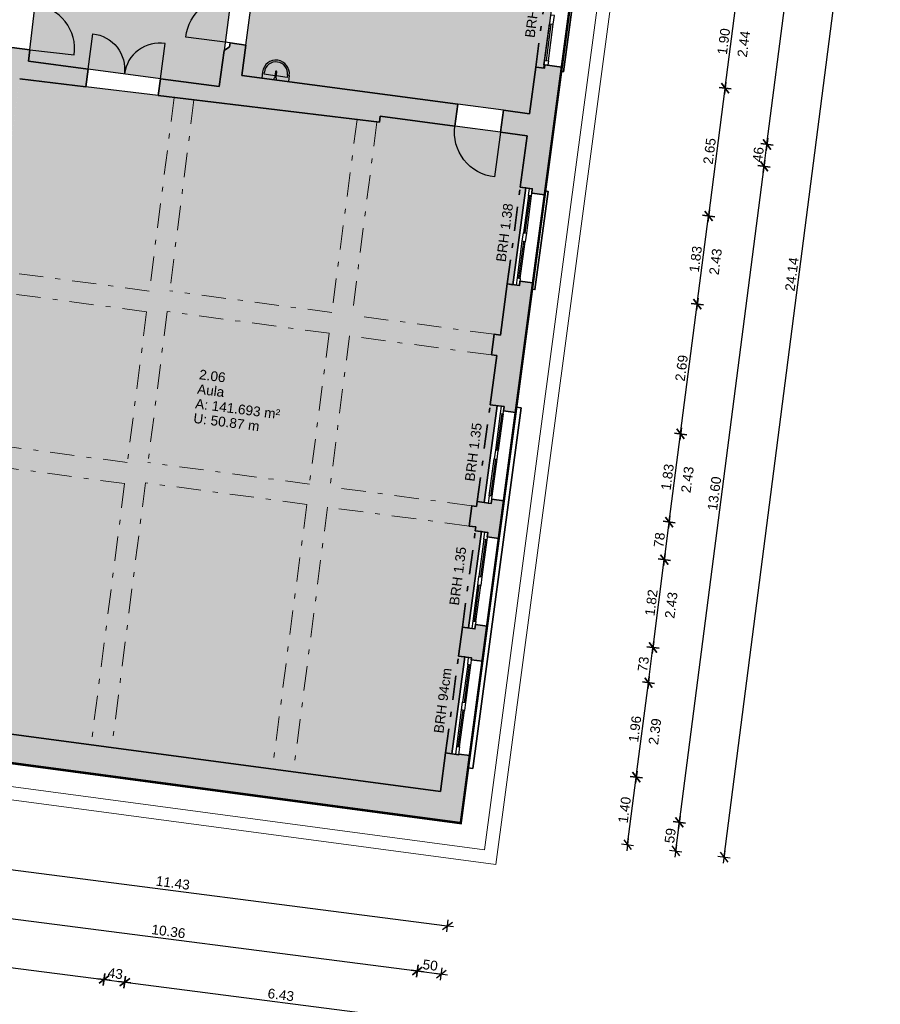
# Model space of a CAD drawing. Header units: metres. Extents: x 344110.3 to 344188.7, y 5709484.5 to 5709544.9.
# Tile 12 of 14: x 344153.2 to 344170.9, y 5709505.6 to 5709525.9. Entities that reach past the tile are written whole.
import ezdxf
from ezdxf.enums import TextEntityAlignment as Align

# ---------------------------------------------------------------- set-up
doc = ezdxf.new("R2010")
doc.units = ezdxf.units.M
doc.linetypes.add('AUSGEZOGEN', pattern=[0])
doc.linetypes.add('DASHDOT', pattern=[1, 0.5, -0.25, 0, -0.25])
doc.layers.add('Bemassung', color=7, linetype='Continuous')
doc.layers.add('Polygonflächen', color=7, linetype='Continuous')
doc.layers.add('BGF', color=2, linetype='Continuous', plot=False)
for name, color, linetype, lineweight in [('Dach', 6, 'AUSGEZOGEN', 13), ('Fenster', 7, 'AUSGEZOGEN', 25), ('Sanitär', 7, 'AUSGEZOGEN', 25), ('Schraffur', 8, 'Continuous', 25), ('Text', 7, 'Continuous', 13), ('Türen', 7, 'AUSGEZOGEN', 25), ('Unterzug', 7, 'DASHDOT', 18), ('Wand', 7, 'AUSGEZOGEN', 35)]:
    doc.layers.add(name, color=color, linetype=linetype, lineweight=lineweight)
doc.styles.get("Standard").update_dxf_attribs({"font": 'arial.ttf'})
doc.dimstyles.new('1', dxfattribs={"dimtxt": 0.2, "dimasz": 0.005, "dimexe": 0.08, "dimexo": 0, "dimgap": 0.05, "dimtad": 3, "dimzin": 3, "dimdsep": 46, "dimtxsty": 'Standard', "dimblk": '1000hands_BEMPFEIL', "dimcen": 1, "dimdle": 0.08, "dimse1": 1, "dimse2": 1, "dimclre": 256, "dimazin": 2, "dimtfac": 1, "dimtix": 1, "dimtmove": 2, "dimatfit": 3, "dimldrblk": '1000hands_BEMPFEIL', "dimfxl": 1, "dimtolj": 1, "dimtzin": 0, "dimarcsym": 0})
doc.dimstyles.new('Copy of 1', dxfattribs={"dimtxt": 0.2, "dimasz": 0.005, "dimexe": 0.08, "dimexo": 0, "dimgap": 0.05, "dimtad": 3, "dimdec": 0, "dimlfac": 100, "dimzin": 3, "dimdsep": 46, "dimtxsty": 'Standard', "dimblk": '1000hands_BEMPFEIL', "dimcen": 1, "dimdle": 0.08, "dimse1": 1, "dimse2": 1, "dimclre": 256, "dimazin": 2, "dimtfac": 1, "dimtdec": 0, "dimtix": 1, "dimtmove": 2, "dimatfit": 3, "dimldrblk": '1000hands_BEMPFEIL', "dimfxl": 1, "dimtolj": 1, "dimtzin": 0, "dimarcsym": 0})

# ---------------------------------------------------------------- blocks, each defined once
blk = doc.blocks.new('A$C3A5037E9')
at = {"layer": 'Sanitär'}
for p, q in [((-0.327, 0.153), (-0.327, 0)), ((-0.284, 0.098), (-0.284, 0.153)), ((-0.016, 0.098), (-0.284, 0.098)), ((-0.016, 0.201), (-0.016, 0.054)), ((0.016, 0.054), (0.016, 0.201)), ((0.284, 0.098), (0.016, 0.098)), ((0.284, 0.153), (0.284, 0.098)), ((0.327, 0.153), (0.327, 0))]:
    blk.add_line(p, q, dxfattribs=at)
blk.add_lwpolyline([(-0.327, 0), (0.327, 0)], dxfattribs=at)
for centre, radius, start, end in [((0, 0.153), 0.327, 360, 180), ((0, 0.025), 0.0327, 360, 180), ((0, 0.025), 0.0327, 180, 231.6705), ((0, 0.025), 0.0327, 308.3295, 360)]:
    blk.add_arc(centre, radius, start, end, dxfattribs=at)
at = {"layer": 'Sanitär', "ltscale": 0.5}
blk.add_arc((0, 0.153), 0.284, 360, 180, dxfattribs=at)
at = {"layer": 'Sanitär'}
blk.add_open_spline([(0.016, 0.201), (0.016, 0.202), (0.016, 0.205), (0.012, 0.208), (0.006, 0.21), (0, 0.211), (-0.006, 0.21), (-0.012, 0.208), (-0.016, 0.205), (-0.016, 0.202), (-0.016, 0.201)], degree=3, dxfattribs=at)
blk = doc.blocks.new('1000hands_BEMPFEIL')
at = {"color": 0}
for p, q in [((-25.4, 0), (25.4, 0)), ((-18, -18), (18, 18)), ((0, -25.4), (0, 25.4))]:
    blk.add_line(p, q, dxfattribs=at)
blk = doc.blocks.new('*D8')
at = {"layer": 'Bemassung', "color": 0, "lineweight": -2, "transparency": 16777216}
blk.add_line((344165.71, 5709508.934), (344165.888, 5709510.313), dxfattribs=at)
at = {"layer": 'Defpoints', "color": 0, "transparency": 16777216}
for p in [(344162.464, 5709510.76, 0.002), (344165.889, 5709510.318), (344162.279, 5709509.372, 0.002)]:
    blk.add_point(p, dxfattribs=at)
at = {"layer": 'Bemassung', "color": 0, "lineweight": -2, "transparency": 16777216, "xscale": 0.005, "yscale": 0.005, "zscale": 0.005}
for p, rotation in [((344165.889, 5709510.318), 82.6453569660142), ((344165.709, 5709508.929), 262.6453569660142)]:
    blk.add_blockref('1000hands_BEMPFEIL', p, dxfattribs=dict(at, rotation=rotation))
at = {"layer": 'Bemassung', "color": 0, "transparency": 16777216, "insert": (344165.648, 5709509.643), "char_height": 0.2, "attachment_point": 5, "rotation": 82.6454}
blk.add_mtext('\\A1;1.40', dxfattribs=at)
blk = doc.blocks.new('*D35')
at = {"layer": 'Bemassung', "color": 0, "lineweight": -2, "transparency": 16777216}
blk.add_line((344165.889, 5709510.322), (344166.139, 5709512.256), dxfattribs=at)
at = {"layer": 'Defpoints', "color": 0, "transparency": 16777216}
for p in [(344162.724, 5709512.702, 0.002), (344166.14, 5709512.261), (344162.464, 5709510.76, 0.002)]:
    blk.add_point(p, dxfattribs=at)
at = {"layer": 'Bemassung', "color": 0, "lineweight": -2, "transparency": 16777216, "xscale": 0.005, "yscale": 0.005, "zscale": 0.005}
for p, rotation in [((344166.14, 5709512.261), 82.6453569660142), ((344165.889, 5709510.318), 262.6453569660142)]:
    blk.add_blockref('1000hands_BEMPFEIL', p, dxfattribs=dict(at, rotation=rotation))
at = {"layer": 'Bemassung', "color": 0, "transparency": 16777216, "insert": (344165.863, 5709511.309), "char_height": 0.2, "attachment_point": 5, "rotation": 82.6454}
blk.add_mtext('\\A1;1.96', dxfattribs=at)
blk = doc.blocks.new('*D36')
at = {"layer": 'Bemassung', "color": 0, "lineweight": -2, "transparency": 16777216}
blk.add_line((344166.14, 5709512.266), (344166.232, 5709512.98), dxfattribs=at)
at = {"layer": 'Defpoints', "color": 0, "transparency": 16777216}
for p in [(344162.82, 5709513.426, 0.002), (344166.233, 5709512.985), (344162.724, 5709512.702, 0.002)]:
    blk.add_point(p, dxfattribs=at)
at = {"layer": 'Bemassung', "color": 0, "lineweight": -2, "transparency": 16777216, "xscale": 0.005, "yscale": 0.005, "zscale": 0.005}
for p, rotation in [((344166.233, 5709512.985), 82.6453569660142), ((344166.14, 5709512.261), 262.6453569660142)]:
    blk.add_blockref('1000hands_BEMPFEIL', p, dxfattribs=dict(at, rotation=rotation))
at = {"layer": 'Bemassung', "color": 0, "transparency": 16777216, "insert": (344166.035, 5709512.643), "char_height": 0.2, "attachment_point": 5, "rotation": 82.6454}
blk.add_mtext('\\A1;73', dxfattribs=at)
blk = doc.blocks.new('*D37')
at = {"layer": 'Bemassung', "color": 0, "lineweight": -2, "transparency": 16777216}
blk.add_line((344166.234, 5709512.99), (344166.465, 5709514.785), dxfattribs=at)
at = {"layer": 'Defpoints', "color": 0, "transparency": 16777216}
for p in [(344163.061, 5709515.23, 0.002), (344166.466, 5709514.79), (344162.82, 5709513.426, 0.002)]:
    blk.add_point(p, dxfattribs=at)
at = {"layer": 'Bemassung', "color": 0, "lineweight": -2, "transparency": 16777216, "xscale": 0.005, "yscale": 0.005, "zscale": 0.005}
for p, rotation in [((344166.466, 5709514.79), 82.6453569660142), ((344166.233, 5709512.985), 262.6453569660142)]:
    blk.add_blockref('1000hands_BEMPFEIL', p, dxfattribs=dict(at, rotation=rotation))
at = {"layer": 'Bemassung', "color": 0, "transparency": 16777216, "insert": (344166.199, 5709513.907), "char_height": 0.2, "attachment_point": 5, "rotation": 82.6454}
blk.add_mtext('\\A1;1.82', dxfattribs=at)
blk = doc.blocks.new('*D38')
at = {"layer": 'Bemassung', "color": 0, "lineweight": -2, "transparency": 16777216}
blk.add_line((344166.467, 5709514.795), (344166.565, 5709515.559), dxfattribs=at)
at = {"layer": 'Defpoints', "color": 0, "transparency": 16777216}
for p in [(344163.165, 5709516.003, 0.002), (344166.566, 5709515.564), (344163.061, 5709515.23, 0.002)]:
    blk.add_point(p, dxfattribs=at)
at = {"layer": 'Bemassung', "color": 0, "lineweight": -2, "transparency": 16777216, "xscale": 0.005, "yscale": 0.005, "zscale": 0.005}
for p, rotation in [((344166.566, 5709515.564), 82.6453569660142), ((344166.466, 5709514.79), 262.6453569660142)]:
    blk.add_blockref('1000hands_BEMPFEIL', p, dxfattribs=dict(at, rotation=rotation))
at = {"layer": 'Bemassung', "color": 0, "transparency": 16777216, "insert": (344166.365, 5709515.197), "char_height": 0.2, "attachment_point": 5, "rotation": 82.6454}
blk.add_mtext('\\A1;78', dxfattribs=at)
blk = doc.blocks.new('*D39')
at = {"layer": 'Bemassung', "color": 0, "lineweight": -2, "transparency": 16777216}
blk.add_line((344166.566, 5709515.569), (344166.799, 5709517.374), dxfattribs=at)
at = {"layer": 'Defpoints', "color": 0, "transparency": 16777216}
for p in [(344163.407, 5709517.817, 0.002), (344166.8, 5709517.379), (344163.165, 5709516.003, 0.002)]:
    blk.add_point(p, dxfattribs=at)
at = {"layer": 'Bemassung', "color": 0, "lineweight": -2, "transparency": 16777216, "xscale": 0.005, "yscale": 0.005, "zscale": 0.005}
for p, rotation in [((344166.8, 5709517.379), 82.6453569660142), ((344166.566, 5709515.564), 262.6453569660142)]:
    blk.add_blockref('1000hands_BEMPFEIL', p, dxfattribs=dict(at, rotation=rotation))
at = {"layer": 'Bemassung', "color": 0, "transparency": 16777216, "insert": (344166.532, 5709516.491), "char_height": 0.2, "attachment_point": 5, "rotation": 82.6454}
blk.add_mtext('\\A1;1.83', dxfattribs=at)
blk = doc.blocks.new('*D40')
at = {"layer": 'Bemassung', "color": 0, "lineweight": -2, "transparency": 16777216}
blk.add_line((344166.801, 5709517.384), (344167.144, 5709520.042), dxfattribs=at)
at = {"layer": 'Defpoints', "color": 0, "transparency": 16777216}
for p in [(344163.763, 5709520.483, 0.002), (344167.144, 5709520.047), (344163.407, 5709517.817, 0.002)]:
    blk.add_point(p, dxfattribs=at)
at = {"layer": 'Bemassung', "color": 0, "lineweight": -2, "transparency": 16777216, "xscale": 0.005, "yscale": 0.005, "zscale": 0.005}
for p, rotation in [((344167.144, 5709520.047), 82.6453569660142), ((344166.8, 5709517.379), 262.6453569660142)]:
    blk.add_blockref('1000hands_BEMPFEIL', p, dxfattribs=dict(at, rotation=rotation))
at = {"layer": 'Bemassung', "color": 0, "transparency": 16777216, "insert": (344166.821, 5709518.732), "char_height": 0.2, "attachment_point": 5, "rotation": 82.6454}
blk.add_mtext('\\A1;2.69', dxfattribs=at)
blk = doc.blocks.new('*D41')
at = {"layer": 'Bemassung', "color": 0, "lineweight": -2, "transparency": 16777216}
blk.add_line((344167.145, 5709520.052), (344167.378, 5709521.857), dxfattribs=at)
at = {"layer": 'Defpoints', "color": 0, "transparency": 16777216}
for p in [(344164.006, 5709522.297, 0.002), (344167.379, 5709521.862), (344163.763, 5709520.483, 0.002)]:
    blk.add_point(p, dxfattribs=at)
at = {"layer": 'Bemassung', "color": 0, "lineweight": -2, "transparency": 16777216, "xscale": 0.005, "yscale": 0.005, "zscale": 0.005}
for p, rotation in [((344167.379, 5709521.862), 82.6453569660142), ((344167.144, 5709520.047), 262.6453569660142)]:
    blk.add_blockref('1000hands_BEMPFEIL', p, dxfattribs=dict(at, rotation=rotation))
at = {"layer": 'Bemassung', "color": 0, "transparency": 16777216, "insert": (344167.111, 5709520.974), "char_height": 0.2, "attachment_point": 5, "rotation": 82.6454}
blk.add_mtext('\\A1;1.83', dxfattribs=at)
blk = doc.blocks.new('*D42')
at = {"layer": 'Bemassung', "color": 0, "lineweight": -2, "transparency": 16777216}
blk.add_line((344167.379, 5709521.867), (344167.717, 5709524.485), dxfattribs=at)
at = {"layer": 'Defpoints', "color": 0, "transparency": 16777216}
for p in [(344164.357, 5709524.924, 0.002), (344167.718, 5709524.49), (344164.006, 5709522.297, 0.002)]:
    blk.add_point(p, dxfattribs=at)
at = {"layer": 'Bemassung', "color": 0, "lineweight": -2, "transparency": 16777216, "xscale": 0.005, "yscale": 0.005, "zscale": 0.005}
for p, rotation in [((344167.718, 5709524.49), 82.6453569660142), ((344167.379, 5709521.862), 262.6453569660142)]:
    blk.add_blockref('1000hands_BEMPFEIL', p, dxfattribs=dict(at, rotation=rotation))
at = {"layer": 'Bemassung', "color": 0, "transparency": 16777216, "insert": (344167.397, 5709523.195), "char_height": 0.2, "attachment_point": 5, "rotation": 82.6454}
blk.add_mtext('\\A1;2.65', dxfattribs=at)
blk = doc.blocks.new('*D43')
at = {"layer": 'Bemassung', "color": 0, "lineweight": -2, "transparency": 16777216}
blk.add_line((344167.719, 5709524.495), (344167.96, 5709526.369), dxfattribs=at)
at = {"layer": 'Defpoints', "color": 0, "transparency": 16777216}
for p in [(344164.608, 5709526.807, 0.002), (344167.961, 5709526.374), (344164.357, 5709524.924, 0.002)]:
    blk.add_point(p, dxfattribs=at)
at = {"layer": 'Bemassung', "color": 0, "lineweight": -2, "transparency": 16777216, "xscale": 0.005, "yscale": 0.005, "zscale": 0.005}
for p, rotation in [((344167.961, 5709526.374), 82.6453569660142), ((344167.718, 5709524.49), 262.6453569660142)]:
    blk.add_blockref('1000hands_BEMPFEIL', p, dxfattribs=dict(at, rotation=rotation))
at = {"layer": 'Bemassung', "color": 0, "transparency": 16777216, "insert": (344167.689, 5709525.451), "char_height": 0.2, "attachment_point": 5, "rotation": 82.6454}
blk.add_mtext('\\A1;1.90', dxfattribs=at)
blk = doc.blocks.new('*D12')
at = {"layer": 'Bemassung', "color": 0, "lineweight": -2, "transparency": 16777216}
blk.add_line((344166.702, 5709508.806), (344166.776, 5709509.383), dxfattribs=at)
at = {"layer": 'Defpoints', "color": 0, "transparency": 16777216}
for p in [(344161.861, 5709510.023, 0.002), (344162.279, 5709509.372, 0.002), (344166.777, 5709509.388)]:
    blk.add_point(p, dxfattribs=at)
at = {"layer": 'Bemassung', "color": 0, "lineweight": -2, "transparency": 16777216, "xscale": 0.005, "yscale": 0.005, "zscale": 0.005}
for p, rotation in [((344166.777, 5709509.388), 82.6453569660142), ((344166.701, 5709508.801), 262.6453569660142)]:
    blk.add_blockref('1000hands_BEMPFEIL', p, dxfattribs=dict(at, rotation=rotation))
at = {"layer": 'Bemassung', "color": 0, "transparency": 16777216, "insert": (344166.588, 5709509.114), "char_height": 0.2, "attachment_point": 5, "rotation": 82.6454}
blk.add_mtext('\\A1;59', dxfattribs=at)
blk = doc.blocks.new('*D49')
at = {"layer": 'Bemassung', "color": 0, "lineweight": -2, "transparency": 16777216}
blk.add_line((344166.778, 5709509.393), (344168.518, 5709522.876), dxfattribs=at)
at = {"layer": 'Defpoints', "color": 0, "transparency": 16777216}
for p in [(344163.643, 5709523.511, 0.002), (344168.519, 5709522.881), (344161.861, 5709510.023, 0.002)]:
    blk.add_point(p, dxfattribs=at)
at = {"layer": 'Bemassung', "color": 0, "lineweight": -2, "transparency": 16777216, "xscale": 0.005, "yscale": 0.005, "zscale": 0.005}
for p, rotation in [((344168.519, 5709522.881), 82.6453569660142), ((344166.777, 5709509.388), 262.6453569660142)]:
    blk.add_blockref('1000hands_BEMPFEIL', p, dxfattribs=dict(at, rotation=rotation))
at = {"layer": 'Bemassung', "color": 0, "transparency": 16777216, "insert": (344167.497, 5709516.154), "char_height": 0.2, "attachment_point": 5, "rotation": 82.6454}
blk.add_mtext('\\A1;13.60', dxfattribs=at)
blk = doc.blocks.new('*D50')
at = {"layer": 'Bemassung', "color": 0, "lineweight": -2, "transparency": 16777216}
blk.add_line((344168.519, 5709522.886), (344168.576, 5709523.328), dxfattribs=at)
at = {"layer": 'Defpoints', "color": 0, "transparency": 16777216}
for p in [(344163.694, 5709523.963, 0.002), (344163.643, 5709523.511, 0.002), (344168.577, 5709523.333)]:
    blk.add_point(p, dxfattribs=at)
at = {"layer": 'Bemassung', "color": 0, "lineweight": -2, "transparency": 16777216, "xscale": 0.005, "yscale": 0.005, "zscale": 0.005}
for p, rotation in [((344168.577, 5709523.333), 82.6453569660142), ((344168.519, 5709522.881), 262.6453569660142)]:
    blk.add_blockref('1000hands_BEMPFEIL', p, dxfattribs=dict(at, rotation=rotation))
at = {"layer": 'Bemassung', "color": 0, "transparency": 16777216, "insert": (344168.397, 5709523.127), "char_height": 0.2, "attachment_point": 5, "rotation": 82.6454}
blk.add_mtext('\\A1;46', dxfattribs=at)
blk = doc.blocks.new('*D51')
at = {"layer": 'Bemassung', "color": 0, "lineweight": -2, "transparency": 16777216}
blk.add_line((344168.578, 5709523.338), (344169.724, 5709532.224), dxfattribs=at)
at = {"layer": 'Defpoints', "color": 0, "transparency": 16777216}
for p in [(344164.882, 5709532.854, 0.002), (344169.725, 5709532.229), (344163.694, 5709523.963, 0.002)]:
    blk.add_point(p, dxfattribs=at)
at = {"layer": 'Bemassung', "color": 0, "lineweight": -2, "transparency": 16777216, "xscale": 0.005, "yscale": 0.005, "zscale": 0.005}
for p, rotation in [((344169.725, 5709532.229), 82.6453569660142), ((344168.577, 5709523.333), 262.6453569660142)]:
    blk.add_blockref('1000hands_BEMPFEIL', p, dxfattribs=dict(at, rotation=rotation))
at = {"layer": 'Bemassung', "color": 0, "transparency": 16777216, "insert": (344169, 5709527.8), "char_height": 0.2, "attachment_point": 5, "rotation": 82.6454}
blk.add_mtext('\\A1;8.97', dxfattribs=at)
blk = doc.blocks.new('*D13')
at = {"layer": 'Bemassung', "color": 0, "lineweight": -2, "transparency": 16777216}
blk.add_line((344167.694, 5709508.678), (344170.782, 5709532.609), dxfattribs=at)
at = {"layer": 'Defpoints', "color": 0, "transparency": 16777216}
for p in [(344165.476, 5709533.299, 0.002), (344170.783, 5709532.614), (344162.279, 5709509.372, 0.002)]:
    blk.add_point(p, dxfattribs=at)
at = {"layer": 'Bemassung', "color": 0, "lineweight": -2, "transparency": 16777216, "xscale": 0.005, "yscale": 0.005, "zscale": 0.005}
for p, rotation in [((344170.783, 5709532.614), 82.6453569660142), ((344167.693, 5709508.673), 262.6453569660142)]:
    blk.add_blockref('1000hands_BEMPFEIL', p, dxfattribs=dict(at, rotation=rotation))
at = {"layer": 'Bemassung', "color": 0, "transparency": 16777216, "insert": (344169.089, 5709520.663), "char_height": 0.2, "attachment_point": 5, "rotation": 82.6454}
blk.add_mtext('\\A1;24.14', dxfattribs=at)
blk = doc.blocks.new('*D54')
at = {"layer": 'Bemassung', "color": 0, "lineweight": -2, "transparency": 16777216}
blk.add_line((344150.675, 5709508.722), (344162.001, 5709507.26), dxfattribs=at)
at = {"layer": 'Defpoints', "color": 0, "transparency": 16777216}
for p in [(344150.949, 5709510.886, 0.002), (344162.279, 5709509.372, 0.002), (344162.006, 5709507.26)]:
    blk.add_point(p, dxfattribs=at)
at = {"layer": 'Bemassung', "color": 0, "lineweight": -2, "transparency": 16777216, "xscale": 0.005, "yscale": 0.005, "zscale": 0.005}
for p, rotation in [((344150.67, 5709508.723), 172.6453569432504), ((344162.006, 5709507.26), 352.6453569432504)]:
    blk.add_blockref('1000hands_BEMPFEIL', p, dxfattribs=dict(at, rotation=rotation))
at = {"layer": 'Bemassung', "color": 0, "transparency": 16777216, "insert": (344156.357, 5709508.142), "char_height": 0.2, "attachment_point": 5, "rotation": 352.6454}
blk.add_mtext('\\A1;11.43', dxfattribs=at)
blk = doc.blocks.new('*D57')
at = {"layer": 'Bemassung', "color": 0, "lineweight": -2, "transparency": 16777216}
blk.add_line((344151.115, 5709507.657), (344161.38, 5709506.332), dxfattribs=at)
at = {"layer": 'Defpoints', "color": 0, "transparency": 16777216}
for p in [(344151.592, 5709511.395, 0.002), (344161.861, 5709510.023, 0.002), (344161.385, 5709506.331)]:
    blk.add_point(p, dxfattribs=at)
at = {"layer": 'Bemassung', "color": 0, "lineweight": -2, "transparency": 16777216, "xscale": 0.005, "yscale": 0.005, "zscale": 0.005}
for p, rotation in [((344151.11, 5709507.658), 172.6453569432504), ((344161.385, 5709506.331), 352.6453569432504)]:
    blk.add_blockref('1000hands_BEMPFEIL', p, dxfattribs=dict(at, rotation=rotation))
at = {"layer": 'Bemassung', "color": 0, "transparency": 16777216, "insert": (344156.267, 5709507.145), "char_height": 0.2, "attachment_point": 5, "rotation": 352.6454}
blk.add_mtext('\\A1;10.36', dxfattribs=at)
blk = doc.blocks.new('*D58')
at = {"layer": 'Bemassung', "color": 0, "lineweight": -2, "transparency": 16777216}
blk.add_line((344161.39, 5709506.331), (344161.873, 5709506.268), dxfattribs=at)
at = {"layer": 'Defpoints', "color": 0, "transparency": 16777216}
for p in [(344161.861, 5709510.023, 0.002), (344162.279, 5709509.372, 0.002), (344161.878, 5709506.268)]:
    blk.add_point(p, dxfattribs=at)
at = {"layer": 'Bemassung', "color": 0, "lineweight": -2, "transparency": 16777216, "xscale": 0.005, "yscale": 0.005, "zscale": 0.005}
for p, rotation in [((344161.385, 5709506.331), 172.6453569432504), ((344161.878, 5709506.268), 352.6453569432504)]:
    blk.add_blockref('1000hands_BEMPFEIL', p, dxfattribs=dict(at, rotation=rotation))
at = {"layer": 'Bemassung', "color": 0, "transparency": 16777216, "insert": (344161.651, 5709506.45), "char_height": 0.2, "attachment_point": 5, "rotation": 352.6454}
blk.add_mtext('\\A1;50', dxfattribs=at)
blk = doc.blocks.new('*D16')
at = {"layer": 'Bemassung', "color": 0, "lineweight": -2, "transparency": 16777216}
blk.add_line((344116.956, 5709511.058), (344154.936, 5709506.156), dxfattribs=at)
at = {"layer": 'Defpoints', "color": 0, "transparency": 16777216}
for p in [(344157.312, 5709524.523, 0.002), (344118.055, 5709519.613, 0.002), (344154.941, 5709506.155)]:
    blk.add_point(p, dxfattribs=at)
at = {"layer": 'Bemassung', "color": 0, "lineweight": -2, "transparency": 16777216, "xscale": 0.005, "yscale": 0.005, "zscale": 0.005}
for p, rotation in [((344116.951, 5709511.058), 172.6453569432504), ((344154.941, 5709506.155), 352.6453569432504)]:
    blk.add_blockref('1000hands_BEMPFEIL', p, dxfattribs=dict(at, rotation=rotation))
at = {"layer": 'Bemassung', "color": 0, "transparency": 16777216, "insert": (344135.965, 5709508.758), "char_height": 0.2, "attachment_point": 5, "rotation": 352.6454}
blk.add_mtext('\\A1;38.30', dxfattribs=at)
blk = doc.blocks.new('*D62')
at = {"layer": 'Bemassung', "color": 0, "lineweight": -2, "transparency": 16777216}
blk.add_line((344154.946, 5709506.154), (344155.363, 5709506.1), dxfattribs=at)
at = {"layer": 'Defpoints', "color": 0, "transparency": 16777216}
for p in [(344157.776, 5709524.754, 0.002), (344157.312, 5709524.523, 0.002), (344155.368, 5709506.1)]:
    blk.add_point(p, dxfattribs=at)
at = {"layer": 'Bemassung', "color": 0, "lineweight": -2, "transparency": 16777216, "xscale": 0.005, "yscale": 0.005, "zscale": 0.005}
for p, rotation in [((344154.941, 5709506.155), 172.6453569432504), ((344155.368, 5709506.1), 352.6453569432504)]:
    blk.add_blockref('1000hands_BEMPFEIL', p, dxfattribs=dict(at, rotation=rotation))
at = {"layer": 'Bemassung', "color": 0, "transparency": 16777216, "insert": (344155.174, 5709506.278), "char_height": 0.2, "attachment_point": 5, "rotation": 352.6454}
blk.add_mtext('\\A1;43', dxfattribs=at)
blk = doc.blocks.new('*D63')
at = {"layer": 'Bemassung', "color": 0, "lineweight": -2, "transparency": 16777216}
blk.add_line((344155.373, 5709506.099), (344161.745, 5709505.277), dxfattribs=at)
at = {"layer": 'Defpoints', "color": 0, "transparency": 16777216}
for p in [(344157.776, 5709524.754, 0.002), (344162.279, 5709509.372, 0.002), (344161.75, 5709505.276)]:
    blk.add_point(p, dxfattribs=at)
at = {"layer": 'Bemassung', "color": 0, "lineweight": -2, "transparency": 16777216, "xscale": 0.005, "yscale": 0.005, "zscale": 0.005}
for p, rotation in [((344155.368, 5709506.1), 172.6453569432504), ((344161.75, 5709505.276), 352.6453569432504)]:
    blk.add_blockref('1000hands_BEMPFEIL', p, dxfattribs=dict(at, rotation=rotation))
at = {"layer": 'Bemassung', "color": 0, "transparency": 16777216, "insert": (344158.579, 5709505.839), "char_height": 0.2, "attachment_point": 5, "rotation": 352.6454}
blk.add_mtext('\\A1;6.43', dxfattribs=at)
blk = doc.blocks.new('*D2')
at = {"layer": 'Bemassung', "color": 0, "lineweight": -2, "transparency": 16777216}
blk.add_line((344116.828, 5709510.066), (344161.617, 5709504.285), dxfattribs=at)
at = {"layer": 'Defpoints', "color": 0, "transparency": 16777216}
for p in [(344118.055, 5709519.613, 0.002), (344162.279, 5709509.372, 0.002), (344161.622, 5709504.284)]:
    blk.add_point(p, dxfattribs=at)
at = {"layer": 'Bemassung', "color": 0, "lineweight": -2, "transparency": 16777216, "xscale": 0.005, "yscale": 0.005, "zscale": 0.005}
for p, rotation in [((344116.823, 5709510.067), 172.6453569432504), ((344161.622, 5709504.284), 352.6453569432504)]:
    blk.add_blockref('1000hands_BEMPFEIL', p, dxfattribs=dict(at, rotation=rotation))
at = {"layer": 'Bemassung', "color": 0, "transparency": 16777216, "insert": (344139.242, 5709507.326), "char_height": 0.2, "attachment_point": 5, "rotation": 352.6454}
blk.add_mtext('\\A1;45.17', dxfattribs=at)

msp = doc.modelspace()

# ---------------------------------------------------------------- hatches: boundary and pattern name
at = {"layer": 'Polygonflächen'}
h = msp.add_hatch(color=254, dxfattribs=at)
h.dxf.hatch_style = 1
h.paths.add_polyline_path([(344158.538, 5709533.702), (344157.586, 5709533.829), (344156.635, 5709533.956), (344156.43, 5709533.983), (344155.479, 5709534.11), (344154.593, 5709534.229), (344153.522, 5709526.21), (344153.417, 5709525.276), (344153.386, 5709525.048), (344154.616, 5709524.884), (344156.102, 5709524.685), (344157.312, 5709524.523), (344157.411, 5709525.267), (344157.58, 5709526.535)])
h = msp.add_hatch(color=134, dxfattribs=at)
h.dxf.hatch_style = 1
h.paths.add_polyline_path([(344164.242, 5709526.856), (344164.251, 5709526.925), (344164.092, 5709526.947), (344164.166, 5709527.502), (344164.437, 5709529.524), (344164.512, 5709530.089), (344164.671, 5709530.067), (344164.68, 5709530.137), (344164.932, 5709532.02), (344164.941, 5709532.089), (344164.782, 5709532.111), (344164.882, 5709532.854), (344158.964, 5709533.645), (344158.597, 5709530.899), (344158.716, 5709530.883), (344158.263, 5709527.493), (344158.144, 5709527.509), (344157.984, 5709526.31), (344157.86, 5709525.378), (344157.776, 5709524.754), (344162.216, 5709524.161), (344163.157, 5709524.035), (344163.694, 5709523.963), (344163.822, 5709524.924), (344163.981, 5709524.903), (344163.99, 5709524.973)])
h = msp.add_hatch(color=134, dxfattribs=at)
h.dxf.hatch_style = 1
h.paths.add_polyline_path([(344163.019, 5709518.989), (344162.91, 5709519.003), (344162.967, 5709519.429), (344163.096, 5709519.412), (344163.236, 5709520.463), (344163.352, 5709520.448), (344163.618, 5709522.44), (344163.502, 5709522.455), (344163.643, 5709523.511), (344163.097, 5709523.584), (344162.155, 5709523.71), (344160.62, 5709523.915), (344160.604, 5709523.791), (344156.055, 5709524.339), (344154.567, 5709524.518), (344153.206, 5709524.678), (344152.673, 5709520.694), (344152.951, 5709520.657), (344152.901, 5709520.28), (344152.898, 5709520.26), (344152.779, 5709520.276), (344152.368, 5709517.198), (344152.479, 5709517.183), (344152.421, 5709516.751), (344152.31, 5709516.766), (344152.3, 5709516.688), (344152.072, 5709516.719), (344152.062, 5709516.649), (344151.812, 5709514.776), (344152.04, 5709514.745), (344151.955, 5709514.111), (344151.811, 5709514.13), (344151.547, 5709512.158), (344151.692, 5709512.138), (344151.592, 5709511.395), (344161.861, 5709510.023), (344161.967, 5709510.816), (344162.097, 5709510.798), (344162.364, 5709512.791), (344162.233, 5709512.808), (344162.313, 5709513.403), (344162.439, 5709513.386), (344162.704, 5709515.369), (344162.578, 5709515.385), (344162.588, 5709515.465), (344162.449, 5709515.483), (344162.505, 5709515.899), (344162.604, 5709515.886), (344162.617, 5709515.985), (344162.763, 5709515.966), (344163.029, 5709517.958), (344162.884, 5709517.978)])
at = {"layer": 'Schraffur'}
h = msp.add_hatch(color=256, dxfattribs=at)
h.dxf.hatch_style = 1
h.paths.add_polyline_path([(344133.091, 5709537.909), (344120.721, 5709539.562), (344118.055, 5709519.613), (344130.425, 5709517.96), (344130.775, 5709520.577), (344151.868, 5709517.758), (344151.725, 5709516.694), (344152.062, 5709516.649), (344152.072, 5709516.719), (344152.3, 5709516.688), (344152.31, 5709516.766), (344152.421, 5709516.751), (344152.479, 5709517.183), (344152.368, 5709517.198), (344152.779, 5709520.276), (344152.898, 5709520.26), (344152.951, 5709520.657), (344152.673, 5709520.694), (344153.206, 5709524.682), (344154.567, 5709524.518), (344154.616, 5709524.884), (344153.386, 5709525.048), (344153.417, 5709525.276), (344152.614, 5709525.383), (344151.88, 5709519.891), (344148.421, 5709520.353), (344148.805, 5709523.229), (344148.726, 5709523.239), (344148.33, 5709520.275), (344150.076, 5709520.042), (344150.714, 5709519.957), (344151.868, 5709519.803), (344151.695, 5709518.504), (344140.038, 5709520.062), (344140.62, 5709524.413), (344140.253, 5709524.462), (344139.7, 5709520.319), (344130.004, 5709521.614), (344129.658, 5709519.022), (344119.113, 5709520.431), (344121.527, 5709538.494), (344131.983, 5709537.015), (344131.12, 5709530.555), (344140.899, 5709529.295), (344140.554, 5709526.712), (344139.929, 5709526.795), (344139.886, 5709526.474), (344139.527, 5709526.522), (344139.465, 5709526.06), (344139.825, 5709526.012), (344139.796, 5709525.794), (344140.42, 5709525.711), (344140.379, 5709525.404), (344140.746, 5709525.355), (344141.288, 5709529.415), (344149.406, 5709528.331), (344149.056, 5709525.707), (344148.838, 5709524.082), (344148.918, 5709524.071), (344149.135, 5709525.697), (344149.485, 5709528.32), (344153.163, 5709527.829), (344153.04, 5709526.91), (344152.822, 5709526.939), (344152.739, 5709526.315), (344153.522, 5709526.21), (344154.593, 5709534.229), (344155.479, 5709534.11), (344155.513, 5709534.368), (344155.599, 5709534.357), (344155.633, 5709534.614), (344155.138, 5709534.681), (344154.102, 5709534.859), (344153.272, 5709528.645), (344132.229, 5709531.456)])
h = msp.add_hatch(color=256, dxfattribs=at)
h.dxf.hatch_style = 1
h.paths.add_polyline_path([(344162.216, 5709524.161), (344157.776, 5709524.754), (344157.86, 5709525.378), (344157.533, 5709525.422), (344157.522, 5709525.343), (344157.411, 5709525.267), (344157.312, 5709524.523), (344156.102, 5709524.685), (344156.056, 5709524.339), (344160.604, 5709523.791), (344160.62, 5709523.915), (344162.155, 5709523.71)])
h = msp.add_hatch(color=256, dxfattribs=at)
h.dxf.hatch_style = 1
h.paths.add_polyline_path([(344164.357, 5709524.924), (344164.01, 5709524.97), (344164, 5709524.901), (344163.822, 5709524.924), (344163.694, 5709523.963), (344163.157, 5709524.035), (344163.097, 5709523.584), (344163.643, 5709523.511), (344163.502, 5709522.455), (344163.75, 5709522.422), (344163.738, 5709522.333), (344164.006, 5709522.297)])
h = msp.add_hatch(color=256, dxfattribs=at)
h.dxf.hatch_style = 1
h.paths.add_polyline_path([(344163.763, 5709520.483), (344163.496, 5709520.519), (344163.484, 5709520.43), (344163.236, 5709520.463), (344163.096, 5709519.412), (344162.967, 5709519.429), (344162.91, 5709519.003), (344163.019, 5709518.989), (344162.884, 5709517.978), (344163.171, 5709517.939), (344163.159, 5709517.85), (344163.407, 5709517.817)])
h = msp.add_hatch(color=256, dxfattribs=at)
h.dxf.hatch_style = 1
h.paths.add_polyline_path([(344163.165, 5709516.003), (344162.917, 5709516.036), (344162.905, 5709515.947), (344162.617, 5709515.985), (344162.604, 5709515.886), (344162.505, 5709515.899), (344162.449, 5709515.483), (344162.588, 5709515.465), (344162.578, 5709515.385), (344162.835, 5709515.351), (344162.823, 5709515.262), (344163.061, 5709515.23)])
h = msp.add_hatch(color=256, dxfattribs=at)
h.dxf.hatch_style = 1
h.paths.add_polyline_path([(344162.82, 5709513.426), (344162.582, 5709513.458), (344162.57, 5709513.368), (344162.313, 5709513.403), (344162.233, 5709512.808), (344162.501, 5709512.772), (344162.496, 5709512.733), (344162.724, 5709512.702)])
h = msp.add_hatch(color=256, dxfattribs=at)
h.dxf.hatch_style = 1
h.paths.add_polyline_path([(344162.464, 5709510.76), (344162.236, 5709510.79), (344162.235, 5709510.78), (344161.967, 5709510.816), (344161.861, 5709510.023), (344151.592, 5709511.395), (344151.692, 5709512.138), (344151.464, 5709512.169), (344151.47, 5709512.219), (344151.133, 5709512.264), (344150.949, 5709510.886), (344162.279, 5709509.372)])

# ---------------------------------------------------------------- linework, layer by layer
at = {"layer": 'BGF', "const_width": 0.05, "elevation": 0.002}
msp.add_lwpolyline([(344150.949, 5709510.886), (344162.279, 5709509.372), (344162.464, 5709510.76), (344162.724, 5709512.702), (344162.724, 5709512.702), (344163.061, 5709515.23), (344163.165, 5709516.003), (344163.407, 5709517.817), (344163.763, 5709520.483), (344164.006, 5709522.297), (344164.357, 5709524.924), (344164.608, 5709526.807)], dxfattribs=at)
at = {"layer": 'Dach', "elevation": 0.002}
for points in [[(344151.275, 5709517.837), (344150.302, 5709510.488), (344162.77, 5709508.822), (344166.106, 5709533.79), (344153.608, 5709535.46), (344152.716, 5709528.719)], [(344163.002, 5709508.519), (344166.41, 5709534.022)], [(344149.999, 5709510.256), (344163.002, 5709508.519)]]:
    msp.add_lwpolyline(points, dxfattribs=at)
at = {"layer": 'Fenster', "elevation": 0.002}
for points in [[(344164.206, 5709525.983), (344164.126, 5709525.994), (344164.102, 5709525.815), (344164.182, 5709525.805)], [(344164.069, 5709524.962), (344163.99, 5709524.973), (344164.002, 5709525.062), (344164.081, 5709525.051)], [(344163.73, 5709522.273), (344163.671, 5709522.281), (344163.69, 5709522.43), (344163.75, 5709522.422)], [(344163.604, 5709521.332), (344163.545, 5709521.34), (344163.569, 5709521.518), (344163.628, 5709521.51)], [(344163.484, 5709520.43), (344163.424, 5709520.438), (344163.444, 5709520.586), (344163.504, 5709520.578)], [(344163.171, 5709517.939), (344163.112, 5709517.947), (344163.092, 5709517.798), (344163.151, 5709517.79)], [(344163.051, 5709517.037), (344162.991, 5709517.045), (344162.967, 5709516.867), (344163.027, 5709516.859)], [(344162.925, 5709516.096), (344162.865, 5709516.103), (344162.845, 5709515.955), (344162.905, 5709515.947)], [(344162.815, 5709515.202), (344162.756, 5709515.21), (344162.776, 5709515.359), (344162.835, 5709515.351)], [(344162.69, 5709514.261), (344162.63, 5709514.268), (344162.654, 5709514.447), (344162.713, 5709514.439)], [(344162.57, 5709513.368), (344162.511, 5709513.376), (344162.531, 5709513.525), (344162.59, 5709513.517)], [(344162.481, 5709512.624), (344162.422, 5709512.632), (344162.441, 5709512.78), (344162.501, 5709512.772)], [(344162.357, 5709511.692), (344162.297, 5709511.7), (344162.318, 5709511.859), (344162.378, 5709511.851)], [(344162.235, 5709510.78), (344162.175, 5709510.788), (344162.196, 5709510.947), (344162.256, 5709510.939)]]:
    msp.add_lwpolyline(points, close=True, dxfattribs=at)
for points in [[(344164.002, 5709525.062), (344164.102, 5709525.815)], [(344164.041, 5709525.057), (344164.142, 5709525.81)], [(344164.081, 5709525.051), (344164.182, 5709525.805)], [(344163.671, 5709522.281), (344163.569, 5709521.518)], [(344163.7, 5709522.277), (344163.598, 5709521.514)], [(344163.73, 5709522.273), (344163.628, 5709521.51)], [(344163.444, 5709520.586), (344163.545, 5709521.34)], [(344163.474, 5709520.582), (344163.575, 5709521.336)], [(344163.504, 5709520.578), (344163.604, 5709521.332)], [(344163.092, 5709517.798), (344162.991, 5709517.045)], [(344163.122, 5709517.794), (344163.021, 5709517.041)], [(344163.151, 5709517.79), (344163.051, 5709517.037)], [(344162.865, 5709516.103), (344162.967, 5709516.867)], [(344162.895, 5709516.1), (344162.997, 5709516.863)], [(344162.925, 5709516.096), (344163.027, 5709516.859)], [(344162.756, 5709515.21), (344162.654, 5709514.447)], [(344162.786, 5709515.206), (344162.684, 5709514.443)], [(344162.815, 5709515.202), (344162.713, 5709514.439)], [(344162.531, 5709513.525), (344162.63, 5709514.268)], [(344162.561, 5709513.521), (344162.66, 5709514.264)], [(344162.59, 5709513.517), (344162.69, 5709514.261)], [(344162.422, 5709512.632), (344162.318, 5709511.859)], [(344162.451, 5709512.628), (344162.348, 5709511.855)], [(344162.481, 5709512.624), (344162.378, 5709511.851)], [(344162.196, 5709510.947), (344162.297, 5709511.7)], [(344162.226, 5709510.943), (344162.327, 5709511.696)], [(344162.256, 5709510.939), (344162.357, 5709511.692)]]:
    msp.add_lwpolyline(points, dxfattribs=at)
at = {"layer": 'Polygonflächen', "elevation": 0.002}
for points in [[(344158.538, 5709533.702), (344157.58, 5709526.535), (344157.411, 5709525.267), (344157.312, 5709524.523), (344156.102, 5709524.685), (344154.616, 5709524.884), (344153.386, 5709525.048), (344153.417, 5709525.276), (344153.522, 5709526.21), (344154.593, 5709534.229), (344155.479, 5709534.11), (344156.43, 5709533.983), (344156.635, 5709533.956), (344157.586, 5709533.829), (344158.538, 5709533.702)], [(344164.242, 5709526.856), (344163.99, 5709524.973), (344163.981, 5709524.903), (344163.822, 5709524.924), (344163.694, 5709523.963), (344163.157, 5709524.035), (344162.216, 5709524.161), (344157.776, 5709524.754), (344157.86, 5709525.378), (344157.984, 5709526.31)], [(344151.592, 5709511.395), (344161.861, 5709510.023), (344161.967, 5709510.816), (344162.097, 5709510.798), (344162.364, 5709512.791), (344162.233, 5709512.808), (344162.313, 5709513.403), (344162.439, 5709513.386), (344162.704, 5709515.369), (344162.578, 5709515.385), (344162.588, 5709515.465), (344162.449, 5709515.483), (344162.505, 5709515.899), (344162.604, 5709515.886), (344162.617, 5709515.985), (344162.763, 5709515.966), (344163.029, 5709517.958), (344162.884, 5709517.978), (344163.019, 5709518.989), (344162.91, 5709519.003), (344162.967, 5709519.429), (344163.096, 5709519.412), (344163.236, 5709520.463), (344163.352, 5709520.448), (344163.618, 5709522.44), (344163.502, 5709522.455), (344163.643, 5709523.511), (344163.097, 5709523.584), (344162.155, 5709523.71), (344160.62, 5709523.915), (344160.604, 5709523.791), (344156.055, 5709524.339), (344154.567, 5709524.518), (344153.206, 5709524.678)]]:
    msp.add_lwpolyline(points, dxfattribs=at)
at = {"layer": 'Türen', "elevation": 0.002}
for points in [[(344157.533, 5709525.422), (344156.624, 5709525.543, -0.419358), (344157.657, 5709526.354, -0.414214)], [(344153.417, 5709525.276), (344154.328, 5709525.174, 0.419358), (344153.522, 5709526.21, 0.414214)], [(344154.616, 5709524.884), (344154.712, 5709525.609, -0.419358), (344155.359, 5709524.784, -0.414214)], [(344156.102, 5709524.685), (344156.199, 5709525.41, 0.419358), (344155.359, 5709524.784, 0.414214)], [(344163.097, 5709523.584), (344162.974, 5709522.665, -0.419358), (344162.155, 5709523.71, -0.414214)]]:
    msp.add_lwpolyline(points, format="xyb", dxfattribs=at)
at = {"layer": 'Unterzug', "elevation": 0.002}
for points in [[(344156.384, 5709524.299), (344155.873, 5709520.317)], [(344156.791, 5709524.25), (344156.293, 5709520.321)], [(344160.147, 5709523.846), (344159.628, 5709519.875)], [(344160.553, 5709523.791), (344160.044, 5709519.82)], [(344155.872, 5709520.317), (344152.68, 5709520.743)], [(344155.818, 5709519.89), (344152.901, 5709520.28)], [(344159.628, 5709519.875), (344156.293, 5709520.321)], [(344155.818, 5709519.89), (344155.42, 5709516.79)], [(344156.239, 5709519.895), (344155.845, 5709516.789)], [(344159.573, 5709519.449), (344156.239, 5709519.895)], [(344162.967, 5709519.429), (344160.044, 5709519.82)], [(344159.573, 5709519.449), (344159.167, 5709516.345)], [(344159.989, 5709519.393), (344159.59, 5709516.289)], [(344162.91, 5709519.003), (344159.989, 5709519.393)], [(344155.42, 5709516.79), (344152.479, 5709517.183)], [(344155.365, 5709516.357), (344152.421, 5709516.751)], [(344159.167, 5709516.345), (344155.845, 5709516.789)], [(344155.365, 5709516.357), (344154.675, 5709510.983)], [(344155.792, 5709516.373), (344155.101, 5709510.926)], [(344159.113, 5709515.929), (344155.792, 5709516.373)], [(344162.505, 5709515.899), (344159.59, 5709516.289)], [(344159.113, 5709515.929), (344158.402, 5709510.485)], [(344159.537, 5709515.872), (344158.838, 5709510.427)], [(344162.449, 5709515.483), (344159.537, 5709515.872)]]:
    msp.add_lwpolyline(points, dxfattribs=at)
at = {"layer": 'Wand', "elevation": 0.002}
for points in [[(344164.394, 5709524.828), (344165.357, 5709532.034)], [(344164.357, 5709524.924), (344164.608, 5709526.807)], [(344153.417, 5709525.276), (344152.614, 5709525.383)], [(344157.86, 5709525.378), (344157.533, 5709525.422), (344157.522, 5709525.343), (344157.411, 5709525.267)], [(344157.776, 5709524.754), (344157.86, 5709525.378)], [(344153.386, 5709525.048), (344153.417, 5709525.276)], [(344157.312, 5709524.523), (344157.411, 5709525.267)], [(344154.616, 5709524.884), (344153.386, 5709525.048)], [(344163.822, 5709524.924), (344164, 5709524.901), (344164.01, 5709524.97), (344164.357, 5709524.924)], [(344154.567, 5709524.518), (344154.616, 5709524.884)], [(344162.216, 5709524.161), (344157.776, 5709524.754)], [(344163.694, 5709523.963), (344163.822, 5709524.924)], [(344164.006, 5709522.297), (344164.357, 5709524.924)], [(344164.345, 5709524.834), (344164.394, 5709524.828)], [(344154.567, 5709524.518), (344153.206, 5709524.682)], [(344156.056, 5709524.339), (344156.102, 5709524.685)], [(344157.312, 5709524.523), (344156.102, 5709524.685)], [(344160.604, 5709523.791), (344156.055, 5709524.339)], [(344162.155, 5709523.71), (344162.216, 5709524.161)], [(344160.62, 5709523.915), (344160.604, 5709523.791)], [(344162.155, 5709523.71), (344160.62, 5709523.915)], [(344163.097, 5709523.584), (344163.157, 5709524.035)], [(344163.694, 5709523.963), (344163.157, 5709524.035)], [(344163.643, 5709523.511), (344163.097, 5709523.584)], [(344163.502, 5709522.455), (344163.643, 5709523.511)], [(344163.352, 5709520.448), (344163.618, 5709522.44)], [(344163.502, 5709522.455), (344163.75, 5709522.422), (344163.738, 5709522.333), (344164.006, 5709522.297)], [(344163.746, 5709520.354), (344163.806, 5709520.346), (344164.076, 5709522.368), (344164.016, 5709522.376)], [(344163.763, 5709520.483), (344164.006, 5709522.297)], [(344163.236, 5709520.463), (344163.484, 5709520.43), (344163.496, 5709520.519), (344163.763, 5709520.483)], [(344163.407, 5709517.817), (344163.763, 5709520.483)], [(344163.096, 5709519.412), (344163.236, 5709520.463)], [(344162.967, 5709519.429), (344162.91, 5709519.003)], [(344163.096, 5709519.412), (344162.967, 5709519.429)], [(344162.884, 5709517.978), (344163.019, 5709518.989)], [(344162.91, 5709519.003), (344163.019, 5709518.989)], [(344163.422, 5709517.926), (344163.521, 5709517.913), (344162.53, 5709510.499)], [(344162.763, 5709515.966), (344163.029, 5709517.958)], [(344162.884, 5709517.978), (344163.171, 5709517.939), (344163.159, 5709517.85), (344163.407, 5709517.817)], [(344163.165, 5709516.003), (344163.407, 5709517.817)], [(344162.617, 5709515.985), (344162.905, 5709515.947), (344162.917, 5709516.036), (344163.165, 5709516.003)], [(344162.604, 5709515.886), (344162.505, 5709515.899), (344162.449, 5709515.483), (344162.588, 5709515.465)], [(344162.604, 5709515.886), (344162.617, 5709515.985)], [(344163.061, 5709515.23), (344163.165, 5709516.003)], [(344162.578, 5709515.385), (344162.588, 5709515.465)], [(344162.439, 5709513.386), (344162.704, 5709515.369)], [(344162.578, 5709515.385), (344162.835, 5709515.351), (344162.823, 5709515.262), (344163.061, 5709515.23)], [(344162.82, 5709513.426), (344163.061, 5709515.23)], [(344162.233, 5709512.808), (344162.313, 5709513.403)], [(344162.313, 5709513.403), (344162.57, 5709513.368), (344162.582, 5709513.458), (344162.82, 5709513.426)], [(344162.724, 5709512.702), (344162.82, 5709513.426)], [(344162.097, 5709510.798), (344162.364, 5709512.791)], [(344162.233, 5709512.808), (344162.501, 5709512.772), (344162.496, 5709512.733), (344162.724, 5709512.702)], [(344162.464, 5709510.76), (344162.724, 5709512.702)], [(344151.592, 5709511.395), (344161.861, 5709510.023)], [(344150.949, 5709510.886), (344162.279, 5709509.372)], [(344161.861, 5709510.023), (344161.967, 5709510.816)], [(344161.967, 5709510.816), (344162.235, 5709510.78), (344162.236, 5709510.79), (344162.464, 5709510.76)], [(344162.279, 5709509.372), (344162.464, 5709510.76)], [(344162.431, 5709510.512), (344162.53, 5709510.499)]]:
    msp.add_lwpolyline(points, dxfattribs=at)
at = {"layer": 'Wand', "linetype": 'DASHDOT', "elevation": 0.002}
for points in [[(344163.822, 5709524.924), (344164.092, 5709526.947)], [(344163.822, 5709524.924), (344164.092, 5709526.947)], [(344163.236, 5709520.463), (344163.502, 5709522.455)], [(344162.617, 5709515.985), (344162.884, 5709517.978)], [(344162.313, 5709513.403), (344162.578, 5709515.385)], [(344161.967, 5709510.816), (344162.233, 5709512.808)]]:
    msp.add_lwpolyline(points, dxfattribs=at)

# ---------------------------------------------------------------- block references
at = {"xscale": 0.8462797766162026, "yscale": 0.8462797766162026, "zscale": 0.8462797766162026, "rotation": 352.3889664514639}
msp.add_blockref('A$C3A5037E9', (344158.46, 5709524.662, 0.002), dxfattribs=at)

# ---------------------------------------------------------------- texts
at = {"layer": 'Text'}
for s, p in [('BRH 1.38', (344163.775, 5709526.131)), ('2.44', (344168.097, 5709525.399)), ('BRH 1.38', (344163.18, 5709521.52)), ('2.43', (344167.519, 5709520.921)), ('BRH 1.35', (344162.537, 5709517.005)), ('2.43', (344166.94, 5709516.438)), ('BRH 1.35', (344162.218, 5709514.455)), ('2.43', (344166.607, 5709513.855)), ('BRH 94cm', (344161.907, 5709511.893)), ('2.39', (344166.272, 5709511.256))]:
    msp.add_text(s, height=0.2, rotation=82.6454, dxfattribs=at).set_placement(p, align=Align.MIDDLE)
for s, p in [('2.06', (344156.888, 5709518.506, -0.002)), ('Aula', (344156.848, 5709518.206, -0.002)), ('A: 141.693 m²', (344156.808, 5709517.906, -0.002)), ('U: 50.87 m', (344156.769, 5709517.608, -0.002))]:
    msp.add_text(s, height=0.2, rotation=352.6454, dxfattribs=at).set_placement(p)

# ---------------------------------------------------------------- dimensions: what is measured, and where the dimension line sits
at = {"layer": 'Bemassung'}
for base, p1, p2, angle, dimstyle, picture, middle in [((344170.783, 5709532.614), (344162.279, 5709509.372, 0.002), (344165.476, 5709533.299, 0.002), 82.6454, '1', '*D13', (344169.089, 5709520.663)), ((344169.725, 5709532.229), (344163.694, 5709523.963, 0.002), (344164.882, 5709532.854, 0.002), 82.6454, '1', '*D51', (344169, 5709527.8)), ((344167.961, 5709526.374), (344164.357, 5709524.924, 0.002), (344164.608, 5709526.807, 0.002), 82.6454, '1', '*D43', (344167.689, 5709525.451)), ((344155.368, 5709506.1), (344157.312, 5709524.523, 0.002), (344157.776, 5709524.754, 0.002), 352.6454, 'Copy of 1', '*D62', (344155.174, 5709506.278)), ((344161.7499, 5709505.276), (344157.7762, 5709524.7537, 0.002), (344162.2785, 5709509.3719, 0.002), 352.6454, '1', '*D63', (344158.5786, 5709505.8388)), ((344167.718, 5709524.49), (344164.006, 5709522.297, 0.002), (344164.357, 5709524.924, 0.002), 82.6454, '1', '*D42', (344167.397, 5709523.195)), ((344154.9407, 5709506.1549), (344118.0553, 5709519.613, 0.002), (344157.3115, 5709524.5233, 0.002), 352.6454, '1', '*D16', (344135.9654, 5709508.7575)), ((344168.5769, 5709523.3327), (344163.6432, 5709523.5107, 0.002), (344163.6936, 5709523.963, 0.002), 82.6454, 'Copy of 1', '*D50', (344168.3969, 5709523.1266)), ((344168.5186, 5709522.8814), (344161.8611, 5709510.0229, 0.002), (344163.6432, 5709523.5107, 0.002), 82.6454, '1', '*D49', (344167.4969, 5709516.1544)), ((344167.379, 5709521.862), (344163.763, 5709520.483, 0.002), (344164.006, 5709522.297, 0.002), 82.6454, '1', '*D41', (344167.111, 5709520.974)), ((344167.144, 5709520.047), (344163.407, 5709517.817, 0.002), (344163.763, 5709520.483, 0.002), 82.6454, '1', '*D40', (344166.821, 5709518.732)), ((344161.622, 5709504.284), (344118.055, 5709519.613, 0.002), (344162.279, 5709509.372, 0.002), 352.6454, '1', '*D2', (344139.242, 5709507.326)), ((344166.8, 5709517.379), (344163.165, 5709516.003, 0.002), (344163.407, 5709517.817, 0.002), 82.6454, '1', '*D39', (344166.532, 5709516.491)), ((344166.566, 5709515.564), (344163.061, 5709515.23, 0.002), (344163.165, 5709516.003, 0.002), 82.6454, 'Copy of 1', '*D38', (344166.365, 5709515.197)), ((344166.466, 5709514.79), (344162.82, 5709513.426, 0.002), (344163.061, 5709515.23, 0.002), 82.6454, '1', '*D37', (344166.199, 5709513.907)), ((344166.233, 5709512.985), (344162.724, 5709512.702, 0.002), (344162.82, 5709513.426, 0.002), 82.6454, 'Copy of 1', '*D36', (344166.035, 5709512.643)), ((344166.14, 5709512.261), (344162.464, 5709510.76, 0.002), (344162.724, 5709512.702, 0.002), 82.6454, '1', '*D35', (344165.863, 5709511.309)), ((344161.385, 5709506.331), (344151.592, 5709511.395, 0.002), (344161.861, 5709510.023, 0.002), 352.6454, '1', '*D57', (344156.267, 5709507.145)), ((344162.006, 5709507.26), (344150.949, 5709510.886, 0.002), (344162.279, 5709509.372, 0.002), 352.6454, '1', '*D54', (344156.357, 5709508.142)), ((344165.889, 5709510.318), (344162.279, 5709509.372, 0.002), (344162.464, 5709510.76, 0.002), 82.6454, '1', '*D8', (344165.648, 5709509.643)), ((344161.878, 5709506.268), (344161.861, 5709510.023, 0.002), (344162.279, 5709509.372, 0.002), 352.6454, 'Copy of 1', '*D58', (344161.651, 5709506.45)), ((344166.777, 5709509.388), (344162.279, 5709509.372, 0.002), (344161.861, 5709510.023, 0.002), 82.6454, 'Copy of 1', '*D12', (344166.588, 5709509.114))]:
    dim = msp.add_linear_dim(base=base, p1=p1, p2=p2, angle=angle, dimstyle=dimstyle, dxfattribs=at)
    dim.commit()
    dim.dimension.update_dxf_attribs({"geometry": picture, "text_midpoint": middle})

doc.saveas('drawing.dxf')
